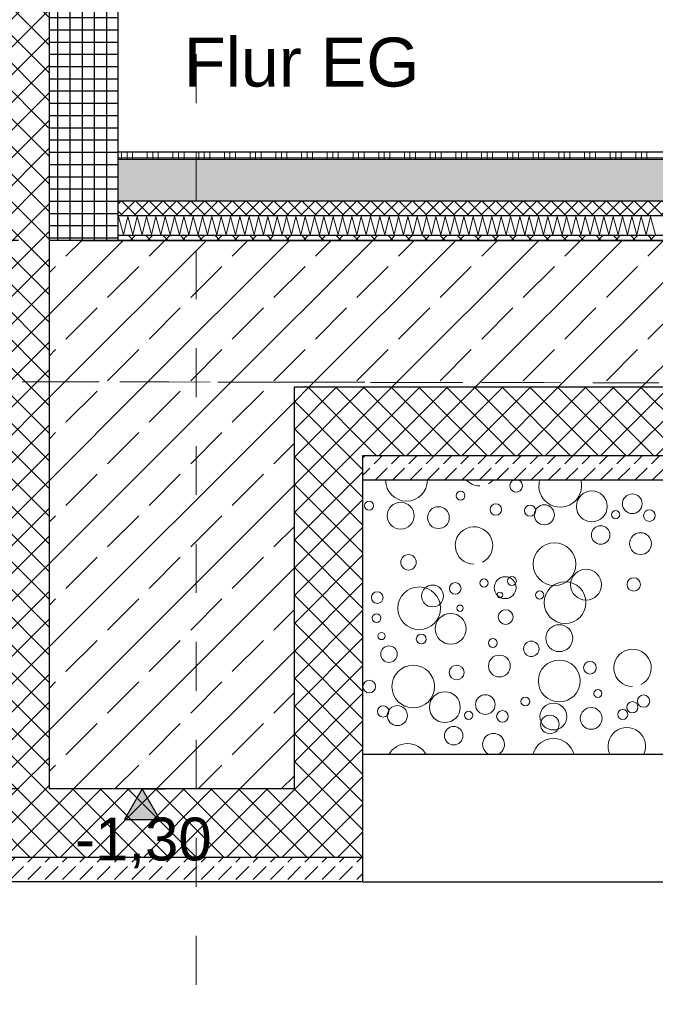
# Model space of a CAD drawing. Header units: metres. Extents: x -27.8 to 39.4, y -22.2 to 2.8.
# Tile 15 of 80: x -0.4 to 0.9, y -11.9 to -9.9. Entities that reach past the tile are written whole.
import ezdxf

# ---------------------------------------------------------------- set-up
doc = ezdxf.new("R2010")
doc.units = ezdxf.units.M
doc.header["$LTSCALE"] = 0.4
doc.header["$MEASUREMENT"] = 0
for name, pattern in [('Raster', [0.2, 0.1, -0.05, 0, -0.05]), ('Strichlinie', [0.2, 0.15, -0.05]), ('Strichlinie_ lang', [0.529167, 0.3175, -0.211667])]:
    doc.linetypes.add(name, pattern=pattern)
doc.layers.get('0').update_dxf_attribs({"color": 8, "lineweight": 9})
doc.layers.get('Defpoints').update_dxf_attribs({"color": 8, "lineweight": 9})
for name, color, linetype in [('Neubau__ GHIW - druckfeste Dämmung u BP', 8, 'Continuous'), ('Neubau__ GHIW - Perimeterdämmung', 8, 'Continuous'), ('Neubau__ GHIW - Perimeterdämmung Wand', 8, 'Continuous'), ('Neubau__ GHIW - Sockel', 8, 'Continuous'), ('Neubau_A - Bodenaustausch', 8, 'Continuous'), ('Neubau_A - Sauberkeitsschicht', 8, 'Continuous'), ('Neubau_A-Bodenplatte', 8, 'Continuous'), ('Neubau_A-Fundament', 8, 'Continuous'), ('Neubau_B-Bodenaufbau', 8, 'Continuous'), ('Neubau_R-Konstruktionsraster gross', 33, 'Continuous'), ('Neubau_T-Bemaßung', 8, 'Continuous'), ('Neubau_T-Text', 8, 'Continuous')]:
    doc.layers.add(name, color=color, linetype=linetype)
doc.layers.add('S-Linien _ Schraffuren.2D', color=8, linetype='Continuous', lineweight=9)
doc.styles.add('ERSTELLTER_STIL_2', font='arial.ttf')
doc.dimstyles.new('ERSTELLTER_STIL__1', dxfattribs={"dimtxt": 0.0875, "dimasz": 0.059375, "dimexe": 0.18, "dimexo": 0.0625, "dimgap": 0, "dimtad": 1, "dimzin": 0, "dimdsep": 46, "dimtxsty": 'ERSTELLTER_STIL_2', "dimblk": 'ARROWHEAD_6', "dimblk1": 'ARROWHEAD_6', "dimblk2": 'ARROWHEAD_6', "dimcen": 0.09, "dimclrd": 7, "dimclre": 7, "dimclrt": 7, "dimazin": 0, "dimtfac": 1, "dimtdec": 4, "dimtmove": 0, "dimatfit": 3, "dimfxl": 1, "dimtolj": 1, "dimtzin": 0, "dimarcsym": 0})
pattern_1 = [(45, (388.31789, -10.175), (-0.035355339, 0.035355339), [0.0375, -0.0125]), (45, (388.31789, -10.139645), (-0.035355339, 0.035355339), [0.0375, -0.0125])]
pattern_2 = [(45, (388.31789, -10.175), (-0.0282842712, 0.0282842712), []), (135, (388.31789, -10.175), (0.0282842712, 0.0282842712), [])]
pattern_3 = [(45, (388.31789, -10.175), (-0.084852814, 0.084852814), []), (45, (388.27546, -10.13257), (-0.084852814, 0.084852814), [0.09, -0.03])]

# ---------------------------------------------------------------- blocks, each defined once
blk = doc.blocks.new('*X365', base_point=(4591.5834, -0.0469))
at = {"layer": 'Neubau_A - Bodenaustausch', "color": 253, "linetype": 'Continuous', "lineweight": 9, "true_color": 0x9f9f9f}
for centre, radius in [((4203.8054, -0.7484), 0.00908), ((4204.0734, -0.7702), 0.0315), ((4203.6187, -0.7687), 0.00908), ((4203.6832, -0.7893), 0.0275), ((4204.156, -0.7649), 0.0201), ((4203.7602, -0.7931), 0.0223), ((4203.8774, -0.7766), 0.0117), ((4203.9474, -0.7789), 0.0115), ((4203.9764, -0.7874), 0.0205), ((4204.1219, -0.787), 0.00837), ((4204.1909, -0.789), 0.0118), ((4204.0914, -0.8285), 0.0189), ((4204.1728, -0.8462), 0.0223), ((4203.9971, -0.8882), 0.0436), ((4203.6991, -0.8844), 0.0158), ((4204.0616, -0.9302), 0.0315), ((4203.8534, -0.9267), 0.00837), ((4203.8965, -0.9362), 0.0223), ((4203.9102, -0.9226), 0.00908), ((4204.0187, -0.9667), 0.0427), ((4204.1589, -0.9296), 0.0137), ((4203.6353, -0.9564), 0.0119), ((4203.7208, -0.9782), 0.0436), ((4203.7483, -0.9531), 0.0223), ((4203.7945, -0.9377), 0.0119), ((4203.967, -0.951), 0.00837), ((4203.8859, -0.951), 0.00574), ((4203.8043, -0.9781), 0.00642), ((4203.8975, -0.9962), 0.015), ((4203.6339, -0.9984), 0.00908), ((4203.7853, -1.0202), 0.0315), ((4204.0068, -1.0393), 0.0275), ((4203.644, -1.035), 0.00732), ((4203.7252, -1.041), 0.0101), ((4203.8713, -1.0492), 0.00908), ((4203.9498, -1.061), 0.0158), ((4203.6593, -1.0719), 0.0169), ((4203.8847, -1.0962), 0.0223), ((4204.0069, -1.1267), 0.0427), ((4203.7089, -1.1382), 0.0436), ((4203.7975, -1.1094), 0.015), ((4204.0695, -1.0996), 0.013), ((4203.619, -1.1381), 0.0128), ((4204.0857, -1.1523), 0.00812), ((4203.7734, -1.1802), 0.0315), ((4203.856, -1.1749), 0.0201), ((4203.9376, -1.1686), 0.00908), ((4204.1791, -1.1679), 0.0126), ((4203.6474, -1.1889), 0.0115), ((4203.6764, -1.1974), 0.0205), ((4203.995, -1.1993), 0.0275), ((4204.072, -1.2031), 0.0223), ((4204.1365, -1.195), 0.0103), ((4204.1561, -1.1804), 0.0115), ((4203.8219, -1.197), 0.00837), ((4203.8909, -1.199), 0.0118), ((4203.9877, -1.2155), 0.0189), ((4203.7914, -1.2385), 0.0189)]:
    blk.add_circle(centre, radius, dxfattribs=at)
for centre, radius, start, end in [((4203.6951, -0.7167), 0.0427, 180.173, 359.827), ((4203.8447, -0.69), 0.0382, 224.6985, 270), ((4203.8447, -0.69), 0.0382, 296.5651, 315.3015), ((4203.919, -0.7281), 0.0128, 118.6876, 61.3124), ((4204.0089, -0.7282), 0.0436, 164.9207, 15.0793), ((4203.8328, -0.85), 0.0382, 296.5651, 270), ((4204.1565, -1.1), 0.0382, 296.5651, 270), ((4204.1447, -1.26), 0.0382, 333.7938, 206.2062), ((4203.8728, -1.2562), 0.0223, 291.745, 248.255), ((4203.9951, -1.2867), 0.0427, 13.3628, 166.6372), ((4203.6971, -1.2982), 0.0436, 29.3239, 150.6761)]:
    blk.add_arc(centre, radius, start, end, dxfattribs=at)
blk = doc.blocks.new('ARROWHEAD_6')
at = {"color": 0, "linetype": 'Continuous', "lineweight": 0}
for p, q in [((-0.5, -0.5), (0.5, 0.5)), ((0, 0), (-1, 0))]:
    blk.add_line(p, q, dxfattribs=at)
blk = doc.blocks.new('*D381')
at = {"layer": 'Defpoints', "color": 0, "linetype": 'Continuous', "transparency": 16777216}
for p in [(-0.3, -10.355), (11.1831, -10.355), (16.03, -10.655)]:
    blk.add_point(p, dxfattribs=at)
at = {"layer": 'Neubau_T-Bemaßung', "linetype": 'Continuous', "lineweight": -2, "transparency": 16777216}
for p, q in [((11.1831, -10.2956), (11.1831, -10.2363)), ((-0.2375, -10.355), (11.3631, -10.355)), ((11.1831, -10.355), (11.1831, -10.3917)), ((11.1831, -10.655), (11.1831, -10.6186)), ((15.9675, -10.655), (11.0031, -10.655)), ((11.1831, -10.7144), (11.1831, -10.7737))]:
    blk.add_line(p, q, dxfattribs=at)
at = {"layer": 'Neubau_T-Bemaßung', "linetype": 'Continuous', "lineweight": -2, "transparency": 16777216, "xscale": 0.059375, "yscale": 0.059375, "zscale": 0.059375}
for p, rotation in [((11.1831, -10.355), 270), ((11.1831, -10.655), 90)]:
    blk.add_blockref('ARROWHEAD_6', p, dxfattribs=dict(at, rotation=rotation))
at = {"layer": 'Neubau_T-Bemaßung', "linetype": 'Continuous', "transparency": 16777216, "insert": (11.1831, -10.5051), "char_height": 0.0875, "attachment_point": 5, "rotation": 90, "style": 'ERSTELLTER_STIL_2'}
blk.add_mtext('\\A1;0.30', dxfattribs=at)
blk = doc.blocks.new('*D382')
at = {"layer": 'Defpoints', "color": 0, "linetype": 'Continuous', "transparency": 16777216}
for p in [(-0.3, -10.355), (-0.3, -10.355), (11.0696, -10.355)]:
    blk.add_point(p, dxfattribs=at)
at = {"layer": 'Neubau_T-Bemaßung', "linetype": 'Continuous', "lineweight": -2, "transparency": 16777216}
for p, q in [((11.0696, -10.2956), (11.0696, -10.2363)), ((-0.2375, -10.355), (11.2496, -10.355)), ((-0.2375, -10.355), (11.2496, -10.355)), ((11.0696, -10.4144), (11.0696, -10.4738))]:
    blk.add_line(p, q, dxfattribs=at)
at = {"layer": 'Neubau_T-Bemaßung', "linetype": 'Continuous', "lineweight": -2, "transparency": 16777216, "xscale": 0.059375, "yscale": 0.059375, "zscale": 0.059375}
for rotation in [270, 90]:
    blk.add_blockref('ARROWHEAD_6', (11.0696, -10.355), dxfattribs=dict(at, rotation=rotation))
at = {"layer": 'Neubau_T-Bemaßung', "linetype": 'Continuous', "transparency": 16777216, "insert": (11.1831, -10.2363), "char_height": 0.0875, "attachment_point": 5, "rotation": 90, "style": 'ERSTELLTER_STIL_2'}
blk.add_mtext('\\A1;0.00', dxfattribs=at)
blk = doc.blocks.new('*D383')
at = {"layer": 'Defpoints', "color": 0, "linetype": 'Continuous', "transparency": 16777216}
for p in [(11.0694, -10.175), (33.092, -10.175), (-0.3, -10.355)]:
    blk.add_point(p, dxfattribs=at)
at = {"layer": 'Neubau_T-Bemaßung', "linetype": 'Continuous', "lineweight": -2, "transparency": 16777216}
for p, q in [((11.0694, -10.175), (11.0694, -10.0772)), ((33.0295, -10.175), (10.8894, -10.175)), ((11.0694, -10.2956), (11.0694, -10.2344)), ((-0.2375, -10.355), (11.2494, -10.355))]:
    blk.add_line(p, q, dxfattribs=at)
at = {"layer": 'Neubau_T-Bemaßung', "linetype": 'Continuous', "lineweight": -2, "transparency": 16777216, "xscale": 0.059375, "yscale": 0.059375, "zscale": 0.059375}
for p, rotation in [((11.0694, -10.175), 90), ((11.0694, -10.355), 270)]:
    blk.add_blockref('ARROWHEAD_6', p, dxfattribs=dict(at, rotation=rotation))
at = {"layer": 'Neubau_T-Bemaßung', "linetype": 'Continuous', "transparency": 16777216, "insert": (11.1831, -10.0772), "char_height": 0.0875, "attachment_point": 5, "rotation": 90, "style": 'ERSTELLTER_STIL_2'}
blk.add_mtext('\\A1;0.18', dxfattribs=at)
blk = doc.blocks.new('*D396')
at = {"layer": 'Defpoints', "color": 0, "linetype": 'Continuous', "transparency": 16777216}
for p in [(-0.3, -10.355), (11.5331, -10.355), (3.575, -10.655)]:
    blk.add_point(p, dxfattribs=at)
at = {"layer": 'Neubau_T-Bemaßung', "linetype": 'Continuous', "lineweight": -2, "transparency": 16777216}
for p, q in [((11.5331, -10.2956), (11.5331, -10.2363)), ((-0.2375, -10.355), (11.7131, -10.355)), ((11.5331, -10.355), (11.5331, -10.3917)), ((11.5331, -10.655), (11.5331, -10.6186)), ((3.6375, -10.655), (11.7131, -10.655)), ((11.5331, -10.7144), (11.5331, -10.7737))]:
    blk.add_line(p, q, dxfattribs=at)
at = {"layer": 'Neubau_T-Bemaßung', "linetype": 'Continuous', "lineweight": -2, "transparency": 16777216, "xscale": 0.059375, "yscale": 0.059375, "zscale": 0.059375}
for p, rotation in [((11.5331, -10.355), 270), ((11.5331, -10.655), 90)]:
    blk.add_blockref('ARROWHEAD_6', p, dxfattribs=dict(at, rotation=rotation))
at = {"layer": 'Neubau_T-Bemaßung', "linetype": 'Continuous', "transparency": 16777216, "insert": (11.5331, -10.5051), "char_height": 0.0875, "attachment_point": 5, "rotation": 90, "style": 'ERSTELLTER_STIL_2'}
blk.add_mtext('\\A1;0.30', dxfattribs=at)
blk = doc.blocks.new('*D397')
at = {"layer": 'Defpoints', "color": 0, "linetype": 'Continuous', "transparency": 16777216}
for p in [(-0.3, -10.355), (-0.3, -10.355), (11.4196, -10.355)]:
    blk.add_point(p, dxfattribs=at)
at = {"layer": 'Neubau_T-Bemaßung', "linetype": 'Continuous', "lineweight": -2, "transparency": 16777216}
for p, q in [((11.4196, -10.2956), (11.4196, -10.2363)), ((-0.2375, -10.355), (11.5996, -10.355)), ((-0.2375, -10.355), (11.5996, -10.355)), ((11.4196, -10.4144), (11.4196, -10.4738))]:
    blk.add_line(p, q, dxfattribs=at)
at = {"layer": 'Neubau_T-Bemaßung', "linetype": 'Continuous', "lineweight": -2, "transparency": 16777216, "xscale": 0.059375, "yscale": 0.059375, "zscale": 0.059375}
for rotation in [270, 90]:
    blk.add_blockref('ARROWHEAD_6', (11.4196, -10.355), dxfattribs=dict(at, rotation=rotation))
at = {"layer": 'Neubau_T-Bemaßung', "linetype": 'Continuous', "transparency": 16777216, "insert": (11.5331, -10.2363), "char_height": 0.0875, "attachment_point": 5, "rotation": 90, "style": 'ERSTELLTER_STIL_2'}
blk.add_mtext('\\A1;0.00', dxfattribs=at)
blk = doc.blocks.new('*D398')
at = {"layer": 'Defpoints', "color": 0, "linetype": 'Continuous', "transparency": 16777216}
for p in [(11.5331, -6.495), (23.73, -6.495), (-0.3, -10.355)]:
    blk.add_point(p, dxfattribs=at)
at = {"layer": 'Neubau_T-Bemaßung', "linetype": 'Continuous', "lineweight": -2, "transparency": 16777216}
for p, q in [((23.6675, -6.495), (11.3531, -6.495)), ((11.5331, -6.5544), (11.5331, -8.3149)), ((11.5331, -10.2956), (11.5331, -8.5421)), ((-0.2375, -10.355), (11.7131, -10.355))]:
    blk.add_line(p, q, dxfattribs=at)
at = {"layer": 'Neubau_T-Bemaßung', "linetype": 'Continuous', "lineweight": -2, "transparency": 16777216, "xscale": 0.059375, "yscale": 0.059375, "zscale": 0.059375}
for p, rotation in [((11.5331, -6.495), 90), ((11.5331, -10.355), 270)]:
    blk.add_blockref('ARROWHEAD_6', p, dxfattribs=dict(at, rotation=rotation))
at = {"layer": 'Neubau_T-Bemaßung', "linetype": 'Continuous', "transparency": 16777216, "insert": (11.5331, -8.4285), "char_height": 0.0875, "attachment_point": 5, "rotation": 90, "style": 'ERSTELLTER_STIL_2'}
blk.add_mtext('\\A1;3.86', dxfattribs=at)
blk = doc.blocks.new('*D403')
at = {"layer": 'Defpoints', "color": 0, "linetype": 'Continuous', "transparency": 16777216}
for p in [(-0.3, -10.355), (1.5934, -10.355), (3.575, -10.655)]:
    blk.add_point(p, dxfattribs=at)
at = {"layer": 'Neubau_T-Bemaßung', "linetype": 'Continuous', "lineweight": -2, "transparency": 16777216}
for p, q in [((1.5934, -10.2956), (1.5934, -10.2363)), ((-0.2375, -10.355), (1.7734, -10.355)), ((1.5934, -10.355), (1.5934, -10.3917)), ((1.5934, -10.655), (1.5934, -10.6186)), ((3.5125, -10.655), (1.4134, -10.655)), ((1.5934, -10.7144), (1.5934, -10.7737))]:
    blk.add_line(p, q, dxfattribs=at)
at = {"layer": 'Neubau_T-Bemaßung', "linetype": 'Continuous', "lineweight": -2, "transparency": 16777216, "xscale": 0.059375, "yscale": 0.059375, "zscale": 0.059375}
for p, rotation in [((1.5934, -10.355), 270), ((1.5934, -10.655), 90)]:
    blk.add_blockref('ARROWHEAD_6', p, dxfattribs=dict(at, rotation=rotation))
at = {"layer": 'Neubau_T-Bemaßung', "linetype": 'Continuous', "transparency": 16777216, "insert": (1.5934, -10.5051), "char_height": 0.0875, "attachment_point": 5, "rotation": 90, "style": 'ERSTELLTER_STIL_2'}
blk.add_mtext('\\A1;0.30', dxfattribs=at)
blk = doc.blocks.new('*D404')
at = {"layer": 'Defpoints', "color": 0, "linetype": 'Continuous', "transparency": 16777216}
for p in [(-0.3, -10.355), (-0.3, -10.355), (1.4799, -10.355)]:
    blk.add_point(p, dxfattribs=at)
at = {"layer": 'Neubau_T-Bemaßung', "linetype": 'Continuous', "lineweight": -2, "transparency": 16777216}
for p, q in [((1.4799, -10.2956), (1.4799, -10.2363)), ((-0.2375, -10.355), (1.6599, -10.355)), ((-0.2375, -10.355), (1.6599, -10.355)), ((1.4799, -10.4144), (1.4799, -10.4738))]:
    blk.add_line(p, q, dxfattribs=at)
at = {"layer": 'Neubau_T-Bemaßung', "linetype": 'Continuous', "lineweight": -2, "transparency": 16777216, "xscale": 0.059375, "yscale": 0.059375, "zscale": 0.059375}
for rotation in [270, 90]:
    blk.add_blockref('ARROWHEAD_6', (1.4799, -10.355), dxfattribs=dict(at, rotation=rotation))
at = {"layer": 'Neubau_T-Bemaßung', "linetype": 'Continuous', "transparency": 16777216, "insert": (1.5934, -10.2363), "char_height": 0.0875, "attachment_point": 5, "rotation": 90, "style": 'ERSTELLTER_STIL_2'}
blk.add_mtext('\\A1;0.00', dxfattribs=at)
blk = doc.blocks.new('*D405')
at = {"layer": 'Defpoints', "color": 0, "linetype": 'Continuous', "transparency": 16777216}
for p in [(1.4797, -10.175), (33.092, -10.175), (-0.3, -10.355)]:
    blk.add_point(p, dxfattribs=at)
at = {"layer": 'Neubau_T-Bemaßung', "linetype": 'Continuous', "lineweight": -2, "transparency": 16777216}
for p, q in [((1.4797, -10.175), (1.4797, -10.0772)), ((33.0295, -10.175), (1.2997, -10.175)), ((1.4797, -10.2956), (1.4797, -10.2344)), ((-0.2375, -10.355), (1.6597, -10.355))]:
    blk.add_line(p, q, dxfattribs=at)
at = {"layer": 'Neubau_T-Bemaßung', "linetype": 'Continuous', "lineweight": -2, "transparency": 16777216, "xscale": 0.059375, "yscale": 0.059375, "zscale": 0.059375}
for p, rotation in [((1.4797, -10.175), 90), ((1.4797, -10.355), 270)]:
    blk.add_blockref('ARROWHEAD_6', p, dxfattribs=dict(at, rotation=rotation))
at = {"layer": 'Neubau_T-Bemaßung', "linetype": 'Continuous', "transparency": 16777216, "insert": (1.5934, -10.0772), "char_height": 0.0875, "attachment_point": 5, "rotation": 90, "style": 'ERSTELLTER_STIL_2'}
blk.add_mtext('\\A1;0.18', dxfattribs=at)
blk = doc.blocks.new('*D416')
at = {"layer": 'Defpoints', "color": 0, "linetype": 'Continuous', "transparency": 16777216}
for p in [(-0.3, -10.355), (1.9434, -10.355), (2.0995, -10.655)]:
    blk.add_point(p, dxfattribs=at)
at = {"layer": 'Neubau_T-Bemaßung', "linetype": 'Continuous', "lineweight": -2, "transparency": 16777216}
for p, q in [((1.9434, -10.2956), (1.9434, -10.2363)), ((-0.2375, -10.355), (2.1234, -10.355)), ((1.9434, -10.355), (1.9434, -10.3917)), ((1.9434, -10.655), (1.9434, -10.6186)), ((2.037, -10.655), (1.7634, -10.655)), ((1.9434, -10.7144), (1.9434, -10.7737))]:
    blk.add_line(p, q, dxfattribs=at)
at = {"layer": 'Neubau_T-Bemaßung', "linetype": 'Continuous', "lineweight": -2, "transparency": 16777216, "xscale": 0.059375, "yscale": 0.059375, "zscale": 0.059375}
for p, rotation in [((1.9434, -10.355), 270), ((1.9434, -10.655), 90)]:
    blk.add_blockref('ARROWHEAD_6', p, dxfattribs=dict(at, rotation=rotation))
at = {"layer": 'Neubau_T-Bemaßung', "linetype": 'Continuous', "transparency": 16777216, "insert": (1.9434, -10.5051), "char_height": 0.0875, "attachment_point": 5, "rotation": 90, "style": 'ERSTELLTER_STIL_2'}
blk.add_mtext('\\A1;0.30', dxfattribs=at)
blk = doc.blocks.new('*D417')
at = {"layer": 'Defpoints', "color": 0, "linetype": 'Continuous', "transparency": 16777216}
for p in [(-0.3, -10.355), (-0.3, -10.355), (1.8299, -10.355)]:
    blk.add_point(p, dxfattribs=at)
at = {"layer": 'Neubau_T-Bemaßung', "linetype": 'Continuous', "lineweight": -2, "transparency": 16777216}
for p, q in [((1.8299, -10.2956), (1.8299, -10.2363)), ((-0.2375, -10.355), (2.0099, -10.355)), ((-0.2375, -10.355), (2.0099, -10.355)), ((1.8299, -10.4144), (1.8299, -10.4738))]:
    blk.add_line(p, q, dxfattribs=at)
at = {"layer": 'Neubau_T-Bemaßung', "linetype": 'Continuous', "lineweight": -2, "transparency": 16777216, "xscale": 0.059375, "yscale": 0.059375, "zscale": 0.059375}
for rotation in [270, 90]:
    blk.add_blockref('ARROWHEAD_6', (1.8299, -10.355), dxfattribs=dict(at, rotation=rotation))
at = {"layer": 'Neubau_T-Bemaßung', "linetype": 'Continuous', "transparency": 16777216, "insert": (1.9434, -10.2363), "char_height": 0.0875, "attachment_point": 5, "rotation": 90, "style": 'ERSTELLTER_STIL_2'}
blk.add_mtext('\\A1;0.00', dxfattribs=at)
blk = doc.blocks.new('*D418')
at = {"layer": 'Defpoints', "color": 0, "linetype": 'Continuous', "transparency": 16777216}
for p in [(1.9434, -6.495), (23.73, -6.495), (-0.3, -10.355)]:
    blk.add_point(p, dxfattribs=at)
at = {"layer": 'Neubau_T-Bemaßung', "linetype": 'Continuous', "lineweight": -2, "transparency": 16777216}
for p, q in [((23.6675, -6.495), (1.7634, -6.495)), ((1.9434, -6.5544), (1.9434, -8.3149)), ((1.9434, -10.2956), (1.9434, -8.5421)), ((-0.2375, -10.355), (2.1234, -10.355))]:
    blk.add_line(p, q, dxfattribs=at)
at = {"layer": 'Neubau_T-Bemaßung', "linetype": 'Continuous', "lineweight": -2, "transparency": 16777216, "xscale": 0.059375, "yscale": 0.059375, "zscale": 0.059375}
for p, rotation in [((1.9434, -6.495), 90), ((1.9434, -10.355), 270)]:
    blk.add_blockref('ARROWHEAD_6', p, dxfattribs=dict(at, rotation=rotation))
at = {"layer": 'Neubau_T-Bemaßung', "linetype": 'Continuous', "transparency": 16777216, "insert": (1.9434, -8.4285), "char_height": 0.0875, "attachment_point": 5, "rotation": 90, "style": 'ERSTELLTER_STIL_2'}
blk.add_mtext('\\A1;3.86', dxfattribs=at)
blk = doc.blocks.new('*D449')
at = {"layer": 'Defpoints', "color": 0, "linetype": 'Continuous', "transparency": 16777216}
for p in [(-0.8012, -10.355), (-0.3, -10.355), (-0.3, -11.475)]:
    blk.add_point(p, dxfattribs=at)
at = {"layer": 'Neubau_T-Bemaßung', "linetype": 'Continuous', "lineweight": -2, "transparency": 16777216}
for p, q in [((-0.3625, -10.355), (-0.9812, -10.355)), ((-0.8012, -10.4144), (-0.8012, -10.8094)), ((-0.8012, -11.4156), (-0.8012, -11.0276)), ((-0.3625, -11.475), (-0.9812, -11.475))]:
    blk.add_line(p, q, dxfattribs=at)
at = {"layer": 'Neubau_T-Bemaßung', "linetype": 'Continuous', "lineweight": -2, "transparency": 16777216, "xscale": 0.059375, "yscale": 0.059375, "zscale": 0.059375}
for p, rotation in [((-0.8012, -10.355), 90), ((-0.8012, -11.475), 270)]:
    blk.add_blockref('ARROWHEAD_6', p, dxfattribs=dict(at, rotation=rotation))
at = {"layer": 'Neubau_T-Bemaßung', "linetype": 'Continuous', "transparency": 16777216, "insert": (-0.8012, -10.9185), "char_height": 0.0875, "attachment_point": 5, "rotation": 90, "style": 'ERSTELLTER_STIL_2'}
blk.add_mtext('\\A1;1.12', dxfattribs=at)

msp = doc.modelspace()

# ---------------------------------------------------------------- hatches: boundary and pattern name
at = {"layer": 'Neubau__ GHIW - druckfeste Dämmung u BP', "linetype": 'Continuous'}
h = msp.add_hatch(dxfattribs=at)
h.set_pattern_fill('DÄMMUNG__HART_1_0001', color=256, style=0, pattern_type=2)
h.set_pattern_definition(pattern_2)
h.paths.add_polyline_path([(3.275, -10.795), (3.275, -10.655), (0.2, -10.655), (0.2, -10.795)])
h = msp.add_hatch(dxfattribs=at)
h.set_pattern_fill('DÄMMUNG__HART_1_0001', color=256, style=0, pattern_type=2)
h.set_pattern_definition(pattern_2)
h.paths.add_polyline_path([(-0.44, -11.475), (-0.44, -11.615), (0.34, -11.615), (0.34, -11.475)])
h = msp.add_hatch(dxfattribs=at)
h.set_pattern_fill('BETON__UNBEWEHRT_0001', color=256, style=0, pattern_type=2)
h.set_pattern_definition(pattern_1)
h.paths.add_polyline_path([(-0.44, -11.665), (0.34, -11.665), (0.34, -11.615), (-0.44, -11.615)])
at = {"layer": 'Neubau__ GHIW - Perimeterdämmung', "linetype": 'Continuous'}
h = msp.add_hatch(dxfattribs=at)
h.set_pattern_fill('DÄMMUNG__HART_1_0001', color=256, style=0, pattern_type=2)
h.set_pattern_definition([(135, (388.31789, -10.175), (0.0282842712, 0.0282842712), []), (225, (388.31789, -10.175), (-0.0282842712, 0.0282842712), [])])
h.paths.add_polyline_path([(-0.44, -10.355), (-0.44, -11.475), (-0.3, -11.475), (-0.3, -9.875), (-0.44, -9.875)])
at = {"layer": 'Neubau__ GHIW - Perimeterdämmung Wand', "linetype": 'Continuous'}
h = msp.add_hatch(dxfattribs=at)
h.set_pattern_fill('DÄMMUNG__HART_1_0001', color=256, style=0, pattern_type=2)
h.set_pattern_definition(pattern_2)
h.paths.add_polyline_path([(0.2, -11.475), (0.34, -11.475), (0.34, -10.795), (0.2, -10.795)])
at = {"layer": 'Neubau__ GHIW - Sockel', "linetype": 'Continuous'}
h = msp.add_hatch(dxfattribs=at)
h.set_pattern_fill('BETON__FERTIGTEIL_TRÄGER_1D', color=256, style=0, pattern_type=2)
h.set_pattern_definition([(0, (388.31789, -10.175), (0, 0.025), []), (90, (388.31789, -10.175), (-0.025, 0), [])])
h.paths.add_polyline_path([(-0.3, -10.355), (-0.16, -10.355), (-0.16, -9.875), (-0.3, -9.875)])
at = {"layer": 'Neubau_A - Sauberkeitsschicht', "linetype": 'Continuous'}
h = msp.add_hatch(dxfattribs=at)
h.set_pattern_fill('BETON__UNBEWEHRT_0001', color=256, style=0, pattern_type=2)
h.set_pattern_definition(pattern_1)
h.paths.add_polyline_path([(3.115, -10.845), (3.115, -10.795), (0.34, -10.795), (0.34, -10.845)])
at = {"layer": 'Neubau_A-Bodenplatte', "linetype": 'Continuous'}
h = msp.add_hatch(dxfattribs=at)
h.set_pattern_fill('BETON__STAHLBETON_0001', color=256, style=0, pattern_type=2)
h.set_pattern_definition(pattern_3)
h.paths.add_polyline_path([(-0.3, -10.355), (-0.3, -10.655), (3.275, -10.655), (3.275, -10.355)])
at = {"layer": 'Neubau_A-Fundament', "linetype": 'Continuous'}
h = msp.add_hatch(dxfattribs=at)
h.set_pattern_fill('BETON__STAHLBETON_0001', color=256, style=0, pattern_type=2)
h.set_pattern_definition(pattern_3)
h.paths.add_polyline_path([(-0.3, -11.475), (0.2, -11.475), (0.2, -10.655), (-0.3, -10.655)])
at = {"layer": 'Neubau_B-Bodenaufbau', "linetype": 'Continuous'}
h = msp.add_hatch(dxfattribs=at)
h.set_pattern_fill('BETON__UNBEWEHRT_0001', color=256, style=0, pattern_type=2)
h.set_pattern_definition(pattern_1)
h.paths.add_polyline_path([(-0.16, -10.19), (-0.16, -10.275), (6.725, -10.275), (6.725, -10.19)])
h = msp.add_hatch(dxfattribs=at)
h.set_pattern_fill('DÄMMUNG__HART_2_0001', color=256, style=0, pattern_type=2)
h.set_pattern_definition([(45, (388.31789, -10.175), (-0.0141421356, 0.0141421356), []), (135, (388.31789, -10.175), (0.0141421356, 0.0141421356), [])])
h.paths.add_polyline_path([(-0.16, -10.275), (-0.16, -10.305), (6.725, -10.305), (6.725, -10.275)])
h = msp.add_hatch(dxfattribs=at)
h.set_pattern_fill('GUßASPHALT_0001', color=256, style=0, pattern_type=2)
h.set_pattern_definition([(45, (388.31789, -10.175), (-0.0176776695, 0.0176776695), []), (135, (388.31789, -10.175), (0.0176776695, 0.0176776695), [])])
h.paths.add_polyline_path([(-0.16, -10.355), (6.725, -10.355), (6.725, -10.345), (-0.16, -10.345)])
at = {"layer": 'Neubau_T-Bemaßung', "linetype": 'Continuous'}
msp.add_hatch(color=256, dxfattribs=at).paths.add_polyline_path([(-0.11, -11.475), (-0.1462, -11.5375), (-0.0737, -11.5375)])

# ---------------------------------------------------------------- linework, layer by layer
at = {"layer": 'Neubau__ GHIW - druckfeste Dämmung u BP', "linetype": 'Continuous'}
for p, q in [((3.115, -10.795), (0.34, -10.795)), ((0.2, -11.475), (-0.3, -11.475)), ((0.34, -11.615), (-0.44, -11.615)), ((0.34, -11.665), (-0.44, -11.665)), ((0.34, -11.665), (3.115, -11.665))]:
    msp.add_line(p, q, dxfattribs=at)
at = {"layer": 'Neubau__ GHIW - druckfeste Dämmung u BP', "linetype": 'Continuous', "flags": 128}
msp.add_lwpolyline([(0.34, -11.475), (0.34, -11.615), (0.34, -11.665)], dxfattribs=at)
at = {"layer": 'Neubau__ GHIW - Perimeterdämmung', "linetype": 'Continuous', "flags": 128}
msp.add_lwpolyline([(-0.3, -9.875), (-0.3, -10.355), (-0.3, -10.655), (-0.3, -11.475)], dxfattribs=at)
at = {"layer": 'Neubau__ GHIW - Perimeterdämmung Wand', "linetype": 'Continuous'}
msp.add_line((0.34, -11.405), (0.34, -11.475), dxfattribs=at)
at = {"layer": 'Neubau__ GHIW - Perimeterdämmung Wand', "linetype": 'Continuous', "flags": 128}
msp.add_lwpolyline([(0.34, -10.795), (0.34, -10.845), (0.34, -11.405)], dxfattribs=at)
at = {"layer": 'Neubau__ GHIW - Sockel', "linetype": 'Continuous'}
msp.add_line((-0.16, -9.875), (-0.16, -10.175), dxfattribs=at)
at = {"layer": 'Neubau__ GHIW - Sockel', "linetype": 'Continuous', "flags": 128}
msp.add_lwpolyline([(-0.16, -10.175), (-0.16, -10.19), (-0.16, -10.275), (-0.16, -10.305), (-0.16, -10.345), (-0.16, -10.355)], dxfattribs=at)
at = {"layer": 'Neubau_A - Bodenaustausch', "linetype": 'Continuous'}
msp.add_line((3.115, -11.405), (0.34, -11.405), dxfattribs=at)
at = {"layer": 'Neubau_A - Sauberkeitsschicht', "linetype": 'Continuous'}
msp.add_line((3.115, -10.845), (0.34, -10.845), dxfattribs=at)
at = {"layer": 'Neubau_A-Bodenplatte', "linetype": 'Continuous'}
for p, q in [((-0.16, -10.355), (-0.3, -10.355)), ((3.275, -10.655), (0.2, -10.655))]:
    msp.add_line(p, q, dxfattribs=at)
at = {"layer": 'Neubau_A-Fundament', "linetype": 'Continuous', "flags": 128}
msp.add_lwpolyline([(0.2, -10.655), (0.2, -10.795), (0.2, -11.475)], dxfattribs=at)
at = {"layer": 'Neubau_B-Bodenaufbau', "linetype": 'Continuous', "lineweight": 9}
for p, q in [((-0.16, -10.1862), (-0.1296, -10.1862)), ((-0.1521, -10.175), (-0.1521, -10.19)), ((-0.1409, -10.175), (-0.1409, -10.19)), ((-0.1296, -10.175), (-0.1296, -10.19)), ((-0.1296, -10.1862), (-0.0771, -10.1862)), ((-0.0996, -10.175), (-0.0996, -10.19)), ((-0.0884, -10.175), (-0.0884, -10.19)), ((-0.0771, -10.175), (-0.0771, -10.19)), ((-0.0771, -10.1862), (-0.0246, -10.1862)), ((-0.0471, -10.175), (-0.0471, -10.19)), ((-0.0359, -10.175), (-0.0359, -10.19)), ((-0.0246, -10.175), (-0.0246, -10.19)), ((-0.0246, -10.1862), (0.0279, -10.1862)), ((0.0054, -10.175), (0.0054, -10.19)), ((0.0166, -10.175), (0.0166, -10.19)), ((0.0279, -10.175), (0.0279, -10.19)), ((0.0279, -10.1862), (0.0804, -10.1862)), ((0.0579, -10.175), (0.0579, -10.19)), ((0.0691, -10.175), (0.0691, -10.19)), ((0.0804, -10.175), (0.0804, -10.19)), ((0.0804, -10.1862), (0.1329, -10.1862)), ((0.1104, -10.175), (0.1104, -10.19)), ((0.1216, -10.175), (0.1216, -10.19)), ((0.1329, -10.175), (0.1329, -10.19)), ((0.1329, -10.1862), (0.1854, -10.1862)), ((0.1629, -10.175), (0.1629, -10.19)), ((0.1741, -10.175), (0.1741, -10.19)), ((0.1854, -10.175), (0.1854, -10.19)), ((0.1854, -10.1862), (0.2379, -10.1862)), ((0.2154, -10.175), (0.2154, -10.19)), ((0.2266, -10.175), (0.2266, -10.19)), ((0.2379, -10.175), (0.2379, -10.19)), ((0.2379, -10.1862), (0.2904, -10.1862)), ((0.2679, -10.175), (0.2679, -10.19)), ((0.2791, -10.175), (0.2791, -10.19)), ((0.2904, -10.175), (0.2904, -10.19)), ((0.2904, -10.1862), (0.3429, -10.1862)), ((0.3204, -10.175), (0.3204, -10.19)), ((0.3316, -10.175), (0.3316, -10.19)), ((0.3429, -10.175), (0.3429, -10.19)), ((0.3429, -10.1862), (0.3954, -10.1862)), ((0.3729, -10.175), (0.3729, -10.19)), ((0.3841, -10.175), (0.3841, -10.19)), ((0.3954, -10.175), (0.3954, -10.19)), ((0.3954, -10.1862), (0.4479, -10.1862)), ((0.4254, -10.175), (0.4254, -10.19)), ((0.4366, -10.175), (0.4366, -10.19)), ((0.4479, -10.175), (0.4479, -10.19)), ((0.4479, -10.1862), (0.5004, -10.1862)), ((0.4779, -10.175), (0.4779, -10.19)), ((0.4891, -10.175), (0.4891, -10.19)), ((0.5004, -10.175), (0.5004, -10.19)), ((0.5004, -10.1862), (0.5529, -10.1862)), ((0.5304, -10.175), (0.5304, -10.19)), ((0.5416, -10.175), (0.5416, -10.19)), ((0.5529, -10.175), (0.5529, -10.19)), ((0.5529, -10.1862), (0.6054, -10.1862)), ((0.5829, -10.175), (0.5829, -10.19)), ((0.5941, -10.175), (0.5941, -10.19)), ((0.6054, -10.175), (0.6054, -10.19)), ((0.6054, -10.1862), (0.6579, -10.1862)), ((0.6354, -10.175), (0.6354, -10.19)), ((0.6466, -10.175), (0.6466, -10.19)), ((0.6579, -10.175), (0.6579, -10.19)), ((0.6579, -10.1862), (0.7104, -10.1862)), ((0.6879, -10.175), (0.6879, -10.19)), ((0.6991, -10.175), (0.6991, -10.19)), ((0.7104, -10.175), (0.7104, -10.19)), ((0.7104, -10.1862), (0.7629, -10.1862)), ((0.7404, -10.175), (0.7404, -10.19)), ((0.7516, -10.175), (0.7516, -10.19)), ((0.7629, -10.175), (0.7629, -10.19)), ((0.7629, -10.1862), (0.8154, -10.1862)), ((0.7929, -10.175), (0.7929, -10.19)), ((0.8041, -10.175), (0.8041, -10.19)), ((0.8154, -10.175), (0.8154, -10.19)), ((0.8154, -10.1862), (0.8679, -10.1862)), ((0.8454, -10.175), (0.8454, -10.19)), ((0.8566, -10.175), (0.8566, -10.19)), ((0.8679, -10.175), (0.8679, -10.19)), ((0.8679, -10.1862), (0.9204, -10.1862)), ((0.8979, -10.175), (0.8979, -10.19)), ((0.9091, -10.175), (0.9091, -10.19)), ((0.9204, -10.175), (0.9204, -10.19)), ((0.9204, -10.1862), (0.9729, -10.1862)), ((-0.16, -10.3133), (-0.1583, -10.306)), ((-0.1583, -10.306), (-0.1481, -10.344)), ((-0.1481, -10.344), (-0.1393, -10.306)), ((-0.1393, -10.306), (-0.1291, -10.344)), ((-0.1291, -10.344), (-0.1202, -10.306)), ((-0.1202, -10.306), (-0.11, -10.344)), ((-0.11, -10.344), (-0.1012, -10.306)), ((-0.1012, -10.306), (-0.091, -10.344)), ((-0.091, -10.344), (-0.0821, -10.306)), ((-0.0821, -10.306), (-0.0719, -10.344)), ((-0.0719, -10.344), (-0.0631, -10.306)), ((-0.0631, -10.306), (-0.0529, -10.344)), ((-0.0529, -10.344), (-0.044, -10.306)), ((-0.044, -10.306), (-0.0338, -10.344)), ((-0.0338, -10.344), (-0.025, -10.306)), ((-0.025, -10.306), (-0.0148, -10.344)), ((-0.0148, -10.344), (-0.0059, -10.306)), ((-0.0059, -10.306), (0.0043, -10.344)), ((0.0043, -10.344), (0.0131, -10.306)), ((0.0131, -10.306), (0.0233, -10.344)), ((0.0233, -10.344), (0.0322, -10.306)), ((0.0322, -10.306), (0.0424, -10.344)), ((0.0424, -10.344), (0.0512, -10.306)), ((0.0512, -10.306), (0.0614, -10.344)), ((0.0614, -10.344), (0.0703, -10.306)), ((0.0703, -10.306), (0.0805, -10.344)), ((0.0805, -10.344), (0.0893, -10.306)), ((0.0893, -10.306), (0.0995, -10.344)), ((0.0995, -10.344), (0.1084, -10.306)), ((0.1084, -10.306), (0.1186, -10.344)), ((0.1186, -10.344), (0.1274, -10.306)), ((0.1274, -10.306), (0.1376, -10.344)), ((0.1376, -10.344), (0.1465, -10.306)), ((0.1465, -10.306), (0.1567, -10.344)), ((0.1567, -10.344), (0.1655, -10.306)), ((0.1655, -10.306), (0.1757, -10.344)), ((0.1757, -10.344), (0.1846, -10.306)), ((0.1846, -10.306), (0.1948, -10.344)), ((0.1948, -10.344), (0.2036, -10.306)), ((0.2036, -10.306), (0.2138, -10.344)), ((0.2138, -10.344), (0.2227, -10.306)), ((0.2227, -10.306), (0.2329, -10.344)), ((0.2329, -10.344), (0.2417, -10.306)), ((0.2417, -10.306), (0.2519, -10.344)), ((0.2519, -10.344), (0.2607, -10.306)), ((0.2607, -10.306), (0.2709, -10.344)), ((0.2709, -10.344), (0.2798, -10.306)), ((0.2798, -10.306), (0.29, -10.344)), ((0.29, -10.344), (0.2988, -10.306)), ((0.2988, -10.306), (0.309, -10.344)), ((0.309, -10.344), (0.3179, -10.306)), ((0.3179, -10.306), (0.3281, -10.344)), ((0.3281, -10.344), (0.3369, -10.306)), ((0.3369, -10.306), (0.3471, -10.344)), ((0.3471, -10.344), (0.356, -10.306)), ((0.356, -10.306), (0.3662, -10.344)), ((0.3662, -10.344), (0.375, -10.306)), ((0.375, -10.306), (0.3852, -10.344)), ((0.3852, -10.344), (0.3941, -10.306)), ((0.3941, -10.306), (0.4043, -10.344)), ((0.4043, -10.344), (0.4131, -10.306)), ((0.4131, -10.306), (0.4233, -10.344)), ((0.4233, -10.344), (0.4322, -10.306)), ((0.4322, -10.306), (0.4424, -10.344)), ((0.4424, -10.344), (0.4512, -10.306)), ((0.4512, -10.306), (0.4614, -10.344)), ((0.4614, -10.344), (0.4703, -10.306)), ((0.4703, -10.306), (0.4805, -10.344)), ((0.4805, -10.344), (0.4893, -10.306)), ((0.4893, -10.306), (0.4995, -10.344)), ((0.4995, -10.344), (0.5084, -10.306)), ((0.5084, -10.306), (0.5186, -10.344)), ((0.5186, -10.344), (0.5274, -10.306)), ((0.5274, -10.306), (0.5376, -10.344)), ((0.5376, -10.344), (0.5465, -10.306)), ((0.5465, -10.306), (0.5567, -10.344)), ((0.5567, -10.344), (0.5655, -10.306)), ((0.5655, -10.306), (0.5757, -10.344)), ((0.5757, -10.344), (0.5846, -10.306)), ((0.5846, -10.306), (0.5948, -10.344)), ((0.5948, -10.344), (0.6036, -10.306)), ((0.6036, -10.306), (0.6138, -10.344)), ((0.6138, -10.344), (0.6227, -10.306)), ((0.6227, -10.306), (0.6329, -10.344)), ((0.6329, -10.344), (0.6417, -10.306)), ((0.6417, -10.306), (0.6519, -10.344)), ((0.6519, -10.344), (0.6607, -10.306)), ((0.6607, -10.306), (0.6709, -10.344)), ((0.6709, -10.344), (0.6798, -10.306)), ((0.6798, -10.306), (0.69, -10.344)), ((0.69, -10.344), (0.6988, -10.306)), ((0.6988, -10.306), (0.709, -10.344)), ((0.709, -10.344), (0.7179, -10.306)), ((0.7179, -10.306), (0.7281, -10.344)), ((0.7281, -10.344), (0.7369, -10.306)), ((0.7369, -10.306), (0.7471, -10.344)), ((0.7471, -10.344), (0.756, -10.306)), ((0.756, -10.306), (0.7662, -10.344)), ((0.7662, -10.344), (0.775, -10.306)), ((0.775, -10.306), (0.7852, -10.344)), ((0.7852, -10.344), (0.7941, -10.306)), ((0.7941, -10.306), (0.8043, -10.344)), ((0.8043, -10.344), (0.8131, -10.306)), ((0.8131, -10.306), (0.8233, -10.344)), ((0.8233, -10.344), (0.8322, -10.306)), ((0.8322, -10.306), (0.8424, -10.344)), ((0.8424, -10.344), (0.8512, -10.306)), ((0.8512, -10.306), (0.8614, -10.344)), ((0.8614, -10.344), (0.8703, -10.306)), ((0.8703, -10.306), (0.8805, -10.344)), ((0.8805, -10.344), (0.8893, -10.306)), ((0.8893, -10.306), (0.8995, -10.344)), ((0.8995, -10.344), (0.9084, -10.306)), ((0.9084, -10.306), (0.9186, -10.344)), ((0.9186, -10.344), (0.9274, -10.306)), ((0.9274, -10.306), (0.9376, -10.344))]:
    msp.add_line(p, q, dxfattribs=at)
at = {"layer": 'Neubau_B-Bodenaufbau', "linetype": 'Continuous'}
for p, q in [((6.725, -10.19), (-0.16, -10.19)), ((6.725, -10.275), (-0.16, -10.275)), ((6.725, -10.305), (-0.16, -10.305)), ((6.725, -10.345), (-0.16, -10.345)), ((3.275, -10.355), (-0.16, -10.355))]:
    msp.add_line(p, q, dxfattribs=at)
at = {"layer": 'Neubau_B-Bodenaufbau', "linetype": 'Continuous', "flags": 128}
msp.add_lwpolyline([(6.725, -10.175), (6.5901, -10.175), (6.59, -10.175), (-0.16, -10.175)], dxfattribs=at)
at = {"layer": 'Neubau_R-Konstruktionsraster gross', "linetype": 'Raster', "lineweight": 9}
msp.add_line((0, -1.175), (0, -15.175), dxfattribs=at)
at = {"layer": 'Neubau_T-Bemaßung', "linetype": 'Continuous'}
for p, q in [((-0.11, -11.475), (-0.1569, -11.475)), ((-0.11, -11.475), (-0.1462, -11.5375)), ((-0.11, -11.475), (-0.0631, -11.475)), ((-0.0737, -11.5375), (-0.11, -11.475)), ((-0.1462, -11.5375), (-0.0737, -11.5375))]:
    msp.add_line(p, q, dxfattribs=at)
at = {"layer": 'S-Linien _ Schraffuren.2D', "linetype": 'Strichlinie', "flags": 128}
msp.add_lwpolyline([(13.8454, -10.6687), (15.6563, -10.6758), (17.0612, -10.6704), (19.0543, -10.6547), (19.3911, -10.6615), (20.6649, -10.649), (21.2048, -10.5292), (21.2503, -10.5021), (21.2786, -10.5137), (21.3187, -10.5222), (21.4464, -10.5741), (25.3122, -10.4635), (25.3122, -15.655), (21.47, -15.655), (20.42, -16.705), (17.04, -16.705), (15.99, -15.655), (2.115, -15.655), (-2.9008, -10.6392)], close=True, dxfattribs=at)
at = {"layer": 'S-Linien _ Schraffuren.2D', "linetype": 'Strichlinie_ lang', "flags": 128}
msp.add_lwpolyline([(-6, -10.6338), (13.8454, -10.6687), (15.6563, -10.6758), (15.6601, -10.6757), (17.0612, -10.6704), (19.0543, -10.6547), (19.3911, -10.6615), (20.6649, -10.649), (21.2048, -10.5292), (21.2503, -10.5021)], dxfattribs=at)

# ---------------------------------------------------------------- block references
at = {"layer": 'Neubau_A - Bodenaustausch'}
msp.add_blockref('*X365', (388.3179, -10.175), dxfattribs=at)

# ---------------------------------------------------------------- texts
at = {"layer": 'Neubau_T-Bemaßung', "insert": (-0.2468, -11.6375), "char_height": 0.0875, "attachment_point": 7, "style": 'ERSTELLTER_STIL_2'}
msp.add_mtext('\\A1;-1,30', dxfattribs=at)
at = {"layer": 'Neubau_T-Text', "linetype": 'Continuous', "insert": (-0.025, -10.0424), "char_height": 0.1, "attachment_point": 7, "style": 'ERSTELLTER_STIL_2'}
msp.add_mtext('\\A1;Flur EG', dxfattribs=at)

# ---------------------------------------------------------------- dimensions: what is measured, and where the dimension line sits
at = {"layer": 'Neubau_T-Bemaßung', "linetype": 'Continuous'}
for base, p1, p2, picture, middle in [((11.5331, -6.495), (-0.3, -10.355), (23.73, -6.495), '*D398', (11.5331, -8.4285)), ((1.9434, -6.495), (-0.3, -10.355), (23.73, -6.495), '*D418', (1.9434, -8.4285)), ((11.0694, -10.175), (-0.3, -10.355), (33.092, -10.175), '*D383', (11.1831, -10.0772)), ((1.4797, -10.175), (-0.3, -10.355), (33.092, -10.175), '*D405', (1.5934, -10.0772)), ((11.0696435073, -10.355), (-0.3, -10.355), (-0.3, -10.355), '*D382', (11.1831368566, -10.23625)), ((11.4196435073, -10.355), (-0.3, -10.355), (-0.3, -10.355), '*D397', (11.5331368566, -10.23625)), ((1.4799276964, -10.355), (-0.3, -10.355), (-0.3, -10.355), '*D404', (1.5934210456, -10.23625)), ((1.8299276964, -10.355), (-0.3, -10.355), (-0.3, -10.355), '*D417', (1.9434210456, -10.23625)), ((11.1831, -10.355), (16.03, -10.655), (-0.3, -10.355), '*D381', (11.1831, -10.5051)), ((11.5331, -10.355), (3.575, -10.655), (-0.3, -10.355), '*D396', (11.5331, -10.5051)), ((1.5934, -10.355), (3.575, -10.655), (-0.3, -10.355), '*D403', (1.5934, -10.5051)), ((1.9434, -10.355), (2.0995, -10.655), (-0.3, -10.355), '*D416', (1.9434, -10.5051)), ((-0.8012, -10.355), (-0.3, -11.475), (-0.3, -10.355), '*D449', (-0.8012, -10.9185))]:
    dim = msp.add_linear_dim(base=base, p1=p1, p2=p2, angle=90, dimstyle='ERSTELLTER_STIL__1', override={"dimclrd": 256, "dimclre": 256, "dimclrt": 256}, dxfattribs=at)
    dim.commit()
    dim.dimension.update_dxf_attribs({"geometry": picture, "text_midpoint": middle, "dimtype": 160, "text_rotation": 90})

doc.saveas('drawing.dxf')
